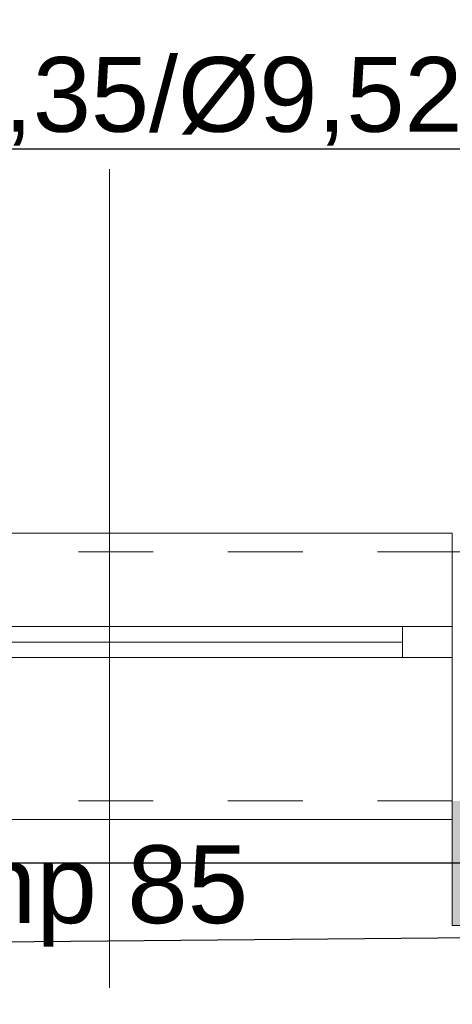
# Model space of a CAD drawing. Header units: millimetres. Extents: x 922208 to 1069538, y -182208 to -99877.
# Tile 113 of 256: x 983492 to 984187, y -161102 to -159521. Entities that reach past the tile are written whole.
import ezdxf
from ezdxf import colors
from ezdxf.entities.mleader import LeaderData, LeaderLine
from ezdxf.math import Vec2, Vec3

# ---------------------------------------------------------------- set-up
doc = ezdxf.new("R2010")
doc.units = ezdxf.units.MM
doc.header["$MEASUREMENT"] = 0
doc.linetypes.add('HIDDEN', pattern=[20, 10, -10])
doc.linetypes.add('Przerywana', pattern=[240, 120, -120])
for name, color, linetype, lineweight in [('IS_KLIM Opis_Średnice', 7, 'Continuous', 9), ('IS_KLIM_FREON', 6, 'GAS_LINE', 35), ('IS_POWRÓT', 5, 'HIDDEN', 30), ('Nowe_220-A Ściany_Nr_pióra__19', 255, 'Continuous', 0), ('Nowe_220-A Ściany_Nr_pióra__23', 7, 'Continuous', 15), ('Nowe_220-A Ściany_Nr_pióra__27', 7, 'Continuous', 25), ('Nowe_220-A Ściany_Nr_pióra__3', 7, 'Continuous', 13), ('Nowe_220-A Ściany_Nr_pióra__7', 7, 'Continuous', 13)]:
    doc.layers.add(name, color=color, linetype=linetype, lineweight=lineweight)
doc.layers.add('Nowe_220-A Ściany_Nr_pióra__45', color=7, linetype='Continuous', lineweight=15, true_color=0x40a5ff)
doc.styles.add('STYL_AUTOMATYCZNY_1', font='arial.ttf')
doc.linetypes.add('GAS_LINE', pattern='A,12.7,-5.08,["GAS",Standard,S=2.54,R=0,X=-2.54,Y=-1.27],-6.35', length=24.13)

# ---------------------------------------------------------------- blocks, each defined once
blk = doc.blocks.new('parter01')
at = {"layer": 'Nowe_220-A Ściany_Nr_pióra__19', "linetype": 'Continuous', "lineweight": 0}
blk.add_hatch(color=255, dxfattribs=at).paths.add_polyline_path([(984186.55073, -101090.02068), (984186.55073, -101290.02068), (984586.55073, -101290.02068), (984586.55073, -101090.02068)])
at = {"layer": 'Nowe_220-A Ściany_Nr_pióra__23', "color": 7, "linetype": 'Continuous', "lineweight": 0}
for p, q in [((984106.55073, -100860.02068), (984106.55073, -100810.02068)), ((984106.55073, -100810.02068), (984186.55073, -100810.02068)), ((984186.55073, -100860.02068), (984106.55073, -100860.02068))]:
    blk.add_line(p, q, dxfattribs=at)
at = {"layer": 'Nowe_220-A Ściany_Nr_pióra__27', "color": 7, "linetype": 'Continuous', "lineweight": 0}
for p, q in [((984186.55073, -100690.02068), (984186.55073, -100810.02068)), ((984186.55073, -100690.02068), (984186.55073, -100810.02068)), ((984186.55073, -100810.02068), (984186.55073, -100860.02068)), ((984186.55073, -100810.02068), (984186.55073, -100860.02068)), ((984186.55073, -100810.02068), (984186.55073, -100860.02068)), ((984186.55073, -100860.02068), (984186.55073, -101090.02068)), ((984186.55073, -100860.02068), (984186.55073, -101090.02068))]:
    blk.add_line(p, q, dxfattribs=at)
for points in [[(984586.55073, -100690.02068), (984186.55073, -100690.02068)], [(984186.55073, -101090.02068), (984186.55073, -101290.02068)], [(984186.55073, -101290.02068), (984586.55073, -101290.02068)]]:
    blk.add_lwpolyline(points, dxfattribs=at)
at = {"layer": 'Nowe_220-A Ściany_Nr_pióra__3', "color": 7, "linetype": 'Continuous', "lineweight": 0}
for p, q in [((984186.55073, -100660.02068), (983086.55073, -100660.02068)), ((984186.55073, -100690.02068), (984186.55073, -100660.02068)), ((983166.55073, -100810.02068), (984106.55073, -100810.02068)), ((984106.55073, -100835.02068), (983166.55073, -100835.02068)), ((984106.55073, -100860.02068), (983166.55073, -100860.02068)), ((984186.55073, -101090.02068), (984186.55073, -101120.02068)), ((984186.55073, -101120.02068), (983086.55073, -101120.02068))]:
    blk.add_line(p, q, dxfattribs=at)
at = {"layer": 'Nowe_220-A Ściany_Nr_pióra__3', "color": 7, "linetype": 'Przerywana', "lineweight": 0}
for p, q in [((984186.55073, -100690.02068), (983086.55073, -100690.02068)), ((984186.55073, -101090.02068), (983086.55073, -101090.02068))]:
    blk.add_line(p, q, dxfattribs=at)
at = {"layer": 'Nowe_220-A Ściany_Nr_pióra__45', "color": 161, "linetype": 'Continuous', "lineweight": 0, "true_color": 0x40a5ff}
blk.add_line((983636.55073, -100038.23497), (983636.55073, -101390.02068), dxfattribs=at)
at = {"layer": 'Nowe_220-A Ściany_Nr_pióra__7', "color": 7, "linetype": 'Continuous', "lineweight": 0, "char_height": 125, "attachment_point": 7, "style": 'STYL_AUTOMATYCZNY_1'}
for s, insert in [('\\A1;{\\pql;\\pt0;\\fArial|b0|i0|c238|p0;\\W1.000000;O1\\fArial|b0|i0|c238|p0;\\W1.000000;\\fArial|b0|i0|c238|p0;\\W1.000000;\\fArial|b0|i0|c238|p0;\\W1.000000;}', (983522.20898, -100004.61289)), ('\\A1;{\\pql;\\pt0;\\fArial|b0|i0|c238|p0;\\W1.000000;hp 85\\fArial|b0|i0|c238|p0;\\W1.000000;\\A1{\\H.66x;\\S^  ;}\\fArial|b0|i0|c238|p0;\\W1.000000;\\fArial|b0|i0|c238|p0;\\W1.000000;}', (983422.05573, -101324.08834))]:
    blk.add_mtext(s, dxfattribs=dict(at, insert=insert))

msp = doc.modelspace()

# ---------------------------------------------------------------- block references
at = {"layer": 'IS_POWRÓT', "color": 27, "linetype": 'ByBlock', "lineweight": 30}
msp.add_blockref('parter01', (0, -59685.2), dxfattribs=at)

# ---------------------------------------------------------------- next in the draw order: linework, layer by layer
at = {"layer": 'IS_KLIM_FREON', "lineweight": 25, "ltscale": 0.3}
msp.add_lwpolyline([(985367.8, -160275.2), (984432.5, -160275.2), (984432.5, -160875.2), (983439.1, -160875.2)], dxfattribs=at)

# ---------------------------------------------------------------- next in the draw order: leaders
at = {"layer": 'IS_KLIM Opis_Średnice', "ltscale": 30}
ml = msp.add_multileader_mtext('Standard', dxfattribs=at)
ml.set_content('{\\fArial|b0|i0|c238|p0;\\C7;Odprowadzenie skroplin (przewód tłoczny) od klimatyzatora zastosować pompkę skroplin. W związku z brakiiem w pobliżu istenijącego pionu kanalizacyji sanitarnej skropliny z klimatyzacji zaleca się odprowadzić na zewnątrz budynku. W tym celu należy zamontować rurę odpływową, która skieruje wodę do rynny lub specjalnego zbiornika. Należy pamiętać o regularnym opróżnianiu zbiornika, aby zapobiec jego przepełnieniu. Ustalić bezpośrednio z Inwestrem podczas  robót budowlanych.  }', color=256)
ml.set_leader_properties()
ml.build(insert=Vec2(0, 0))
ml.multileader.update_dxf_attribs({"text_left_attachment_type": 6, "text_right_attachment_type": 6, "dogleg_length": 0.36})
ctx = ml.context
ctx.base_point, ctx.char_height, ctx.plane_origin, ctx.plane_y_axis = Vec3(974324.6, -162309.3), 150, Vec3(1001492.7, -152860.8), Vec3(0, -1)
ctx.left_attachment, ctx.right_attachment = 6, 6
notes = []
notes.append((ctx, [(0, (1, 1, 0), (982628, -162309.3), (-1, 0), 0.36, [(1, [(982965.1, -161006.5), (986115.7, -160976.5)], 256, [])])]))
ctx.mtext.insert, ctx.mtext.width, ctx.mtext.flow_direction = Vec3(974326.6, -162115.2), 8371.204, 5
ctx.mtext.has_bg_fill, ctx.mtext.bg_color, ctx.mtext.bg_scale_factor, ctx.mtext.bg_transparency, ctx.mtext.use_window_bg_color = 1, -939524096, 1.5, 0, 1
for ctx, leaders in notes:
    for number, flags, end, landing, length, lines in leaders:
        leader = LeaderData()
        leader.index, (leader.has_last_leader_line, leader.has_dogleg_vector, leader.attachment_direction) = number, flags
        leader.last_leader_point, leader.dogleg_vector, leader.dogleg_length = Vec3(end), Vec3(landing), length
        for number, points, colour, breaks in lines:
            line = LeaderLine()
            line.index, line.vertices, line.color, line.breaks = number, Vec3.list(points), colors.encode_raw_color(colour), breaks
            leader.lines.append(line)
        ctx.leaders.append(leader)

# ---------------------------------------------------------------- next in the draw order: leaders
ml = msp.add_multileader_mtext('Standard', dxfattribs=at)
ml.set_content('{\\fArial|b0|i0|c238|p0;%%C6,35/%%C9,52}', color=256)
ml.set_leader_properties()
ml.build(insert=Vec2(0, 0))
ml.multileader.update_dxf_attribs({"text_left_attachment_type": 5, "text_right_attachment_type": 5, "dogleg_length": 0.8})
ctx = ml.context
ctx.base_point, ctx.char_height, ctx.plane_origin = Vec3(983256.7, -159728.9), 120, Vec3(987905.4, -158004.7)
ctx.left_attachment, ctx.right_attachment, ctx.text_align_type = 5, 5, 2
notes = []
notes.append((ctx, [(0, (1, 1, 0), (984205.8, -159728.9), (-1, 0), 0.8, [(0, [(984432.5, -160275.2)], 256, [])])]))
ctx.mtext.insert, ctx.mtext.alignment, ctx.mtext.flow_direction = Vec3(984203, -159580.7), 3, 5
ctx.mtext.has_bg_fill, ctx.mtext.bg_color, ctx.mtext.bg_scale_factor, ctx.mtext.bg_transparency, ctx.mtext.use_window_bg_color = 1, -939524096, 1.5, 0, 1
for ctx, leaders in notes:
    for number, flags, end, landing, length, lines in leaders:
        leader = LeaderData()
        leader.index, (leader.has_last_leader_line, leader.has_dogleg_vector, leader.attachment_direction) = number, flags
        leader.last_leader_point, leader.dogleg_vector, leader.dogleg_length = Vec3(end), Vec3(landing), length
        for number, points, colour, breaks in lines:
            line = LeaderLine()
            line.index, line.vertices, line.color, line.breaks = number, Vec3.list(points), colors.encode_raw_color(colour), breaks
            leader.lines.append(line)
        ctx.leaders.append(leader)

doc.saveas('drawing.dxf')
